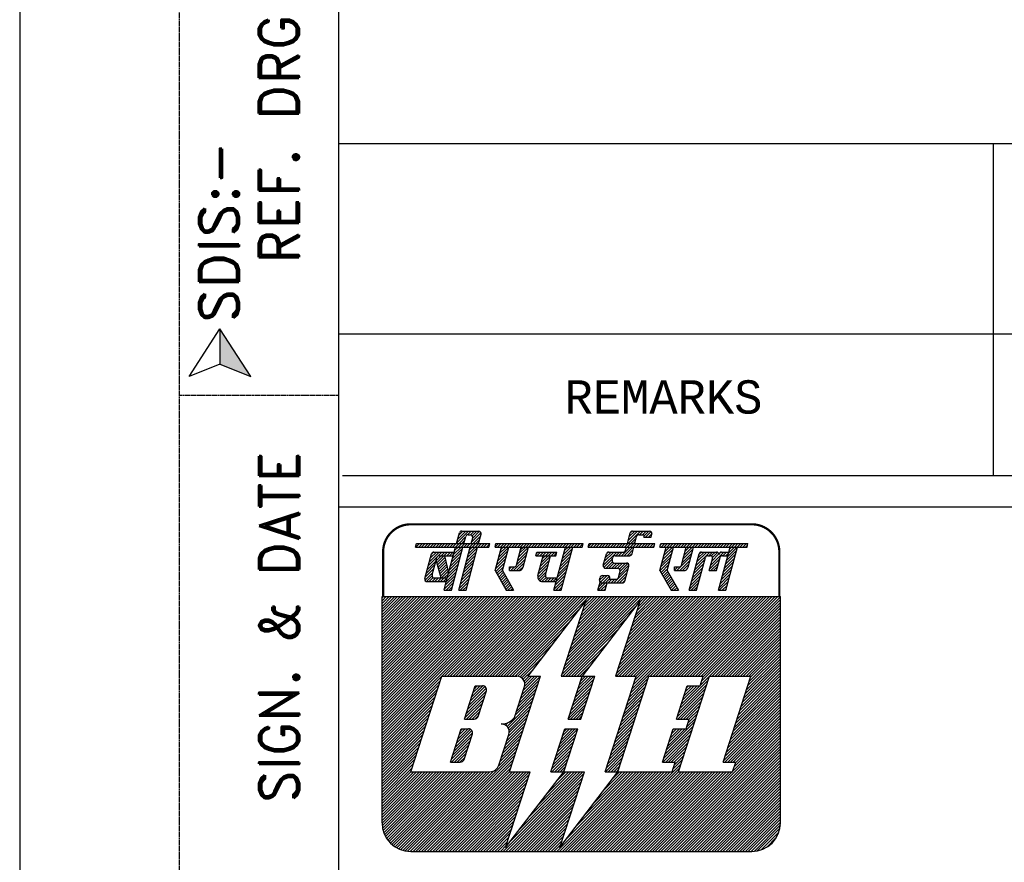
# Model space of a CAD drawing. Extents: x 805 to 1855, y 1749 to 3234.
# Tile 2 of 6: x 805 to 1114, y 1962 to 2226. Entities that reach past the tile are written whole.
import ezdxf
from ezdxf.enums import TextEntityAlignment as Align

# ---------------------------------------------------------------- set-up
doc = ezdxf.new("R2010")
doc.units = 0
doc.header["$LTSCALE"] = 0.5
doc.linetypes.add('DASHED', pattern=[0.75, 0.5, -0.25])
doc.layers.get('0').update_dxf_attribs({"linetype": 'CONTINUOUS'})
doc.layers.get('DEFPOINTS').update_dxf_attribs({"linetype": 'CONTINUOUS'})
doc.layers.add('S2', color=2, linetype='CONTINUOUS')
doc.layers.add('TEXT', color=3, linetype='CONTINUOUS')
doc.styles.add('MONOTXT', font='monotxt', dxfattribs={"height": 15})
doc.styles.add('ROMAND', font='romand', dxfattribs={"height": 3})
doc.dimstyles.get("Standard").update_dxf_attribs({"dimscale": 5, "dimtxt": 2.5, "dimasz": 2.5, "dimexe": 1.5, "dimexo": 1, "dimtad": 1, "dimdec": 4, "dimzin": 9, "dimdsep": 46, "dimtxsty": 'Standard', "dimcen": 2.5, "dimclrd": 1, "dimclre": 1, "dimclrt": 1, "dimadec": 0, "dimazin": 0, "dimtfac": 1, "dimtdec": 4, "dimtmove": 0, "dimatfit": 3, "dimfxl": 0, "dimtolj": 1, "dimtzin": 9, "dimarcsym": 0})

# ---------------------------------------------------------------- blocks, each defined once
blk = doc.blocks.new('*X18')
at = {"color": 0}
for p, q in [((31.687, 28.505), (32.282, 29.1)), ((31.752, 28.747), (32.105, 29.1)), ((31.817, 28.988), (31.928, 29.1)), ((31.558, 28.022), (32.186, 28.651)), ((31.622, 28.264), (32.251, 28.892)), ((31.364, 27.298), (31.992, 27.926)), ((31.428, 27.539), (32.057, 28.168)), ((31.493, 27.781), (32.121, 28.409)), ((31.17, 26.573), (31.798, 27.202)), ((31.234, 26.815), (31.863, 27.443)), ((31.299, 27.056), (31.927, 27.685)), ((31.163, 26.39), (31.733, 26.96)), ((31.34, 26.39), (31.669, 26.719)), ((31.517, 26.39), (31.604, 26.477))]:
    blk.add_line(p, q, dxfattribs=at)
blk = doc.blocks.new('*X17')
at = {"color": 0}
for p, q in [((29.691, 27.924), (30.558, 28.79)), ((29.756, 28.165), (30.381, 28.79)), ((29.821, 28.407), (30.204, 28.79)), ((29.885, 28.648), (30.027, 28.79)), ((30.505, 28.56), (30.735, 28.79)), ((30.625, 27.973), (31.442, 28.79)), ((30.661, 28.54), (30.911, 28.79)), ((30.689, 28.214), (31.141, 28.666)), ((30.734, 28.436), (31.068, 28.77)), ((31.147, 28.672), (31.261, 28.787)), ((31.388, 28.56), (31.618, 28.79)), ((31.565, 28.56), (31.752, 28.747)), ((29.497, 27.199), (30.126, 27.828)), ((29.562, 27.441), (30.19, 28.069)), ((29.627, 27.682), (30.255, 28.31)), ((30.56, 27.731), (31.188, 28.36)), ((30.625, 27.62), (31.124, 28.118)), ((30.802, 27.62), (31.059, 27.877)), ((29.368, 26.716), (29.996, 27.345)), ((29.433, 26.958), (30.061, 27.586)), ((30.979, 27.62), (30.994, 27.635)), ((29.303, 26.475), (29.931, 27.103)), ((29.395, 26.39), (29.867, 26.862)), ((29.572, 26.39), (29.802, 26.62))]:
    blk.add_line(p, q, dxfattribs=at)
blk = doc.blocks.new('*X16')
at = {"color": 0}
for p, q in [((27.698, 28.582), (28.216, 29.1)), ((27.762, 28.823), (28.039, 29.1)), ((27.827, 29.064), (27.863, 29.1)), ((28.952, 28.599), (29.454, 29.1)), ((29.017, 28.84), (29.277, 29.1)), ((29.082, 29.082), (29.1, 29.1)), ((27.504, 27.857), (28.132, 28.485)), ((27.568, 28.099), (28.197, 28.727)), ((27.633, 28.34), (28.261, 28.968)), ((28.504, 27.62), (29.386, 28.503)), ((28.823, 28.116), (29.451, 28.744)), ((28.888, 28.357), (29.516, 28.986)), ((27.441, 27.618), (28.067, 28.244)), ((27.506, 27.506), (28.002, 28.002)), ((28.356, 27.649), (28.557, 27.85)), ((28.356, 27.825), (28.38, 27.85)), ((28.681, 27.62), (29.322, 28.261)), ((28.857, 27.62), (29.257, 28.02)), ((27.571, 27.394), (27.938, 27.761)), ((27.635, 27.282), (27.927, 27.573)), ((27.7, 27.17), (27.992, 27.461)), ((27.765, 27.058), (28.056, 27.349)), ((27.829, 26.946), (28.121, 27.237)), ((29.082, 27.667), (29.172, 27.758)), ((27.894, 26.833), (28.186, 27.125)), ((27.959, 26.721), (28.25, 27.013)), ((28.024, 26.609), (28.315, 26.901)), ((28.088, 26.497), (28.38, 26.789)), ((28.158, 26.39), (28.445, 26.677)), ((28.335, 26.39), (28.509, 26.565)), ((28.511, 26.39), (28.574, 26.453))]:
    blk.add_line(p, q, dxfattribs=at)
blk = doc.blocks.new('*X15')
at = {"color": 0}
for p, q in [((27.479, 29.247), (27.562, 29.33)), ((27.509, 29.1), (27.739, 29.33)), ((27.686, 29.1), (27.916, 29.33)), ((27.863, 29.1), (28.093, 29.33)), ((28.039, 29.1), (28.269, 29.33)), ((28.216, 29.1), (28.446, 29.33)), ((28.393, 29.1), (28.623, 29.33)), ((28.57, 29.1), (28.8, 29.33)), ((28.746, 29.1), (28.976, 29.33)), ((28.923, 29.1), (29.153, 29.33)), ((29.1, 29.1), (29.33, 29.33)), ((29.277, 29.1), (29.507, 29.33)), ((29.454, 29.1), (29.684, 29.33)), ((29.63, 29.1), (29.86, 29.33)), ((29.807, 29.1), (30.037, 29.33)), ((29.984, 29.1), (30.214, 29.33)), ((30.161, 29.1), (30.391, 29.33)), ((30.337, 29.1), (30.567, 29.33)), ((30.514, 29.1), (30.744, 29.33)), ((30.691, 29.1), (30.921, 29.33)), ((30.868, 29.1), (31.098, 29.33)), ((31.045, 29.1), (31.275, 29.33)), ((31.221, 29.1), (31.451, 29.33)), ((31.398, 29.1), (31.628, 29.33)), ((31.575, 29.1), (31.805, 29.33)), ((31.752, 29.1), (31.982, 29.33)), ((31.928, 29.1), (32.158, 29.33)), ((32.105, 29.1), (32.335, 29.33)), ((32.282, 29.1), (32.512, 29.33)), ((32.459, 29.1), (32.689, 29.33)), ((32.636, 29.1), (32.866, 29.33)), ((32.812, 29.1), (32.932, 29.22))]:
    blk.add_line(p, q, dxfattribs=at)
blk = doc.blocks.new('*X14')
at = {"color": 0}
for p, q in [((25.024, 28.56), (25.564, 29.1)), ((25.201, 28.56), (25.741, 29.1)), ((25.323, 29.035), (25.388, 29.1)), ((23.882, 27.948), (24.724, 28.79)), ((23.946, 28.188), (24.547, 28.79)), ((24.01, 28.43), (24.371, 28.79)), ((24.075, 28.671), (24.19, 28.787)), ((24.671, 28.56), (24.901, 28.79)), ((24.848, 28.56), (25.078, 28.79)), ((25.378, 28.56), (25.757, 28.939)), ((25.556, 28.561), (25.692, 28.697)), ((23.924, 27.813), (24.445, 28.334)), ((24.058, 27.77), (24.453, 28.166)), ((24.234, 27.77), (24.565, 28.101)), ((24.411, 27.77), (24.741, 28.1)), ((24.588, 27.77), (24.918, 28.1)), ((24.765, 27.77), (25.095, 28.1)), ((24.87, 27.344), (25.486, 27.961)), ((24.896, 27.724), (25.272, 28.1)), ((24.934, 27.586), (25.422, 28.073)), ((23.633, 26.992), (23.951, 27.31)), ((23.691, 27.227), (23.759, 27.294)), ((23.696, 26.878), (24.128, 27.31)), ((23.845, 26.85), (24.256, 27.261)), ((24.552, 26.85), (25.433, 27.731)), ((24.729, 26.85), (25.369, 27.49)), ((24.905, 26.85), (25.304, 27.248)), ((24.022, 26.85), (24.29, 27.118)), ((24.198, 26.85), (24.428, 27.08)), ((24.375, 26.85), (24.605, 27.08)), ((25.082, 26.85), (25.239, 27.007))]:
    blk.add_line(p, q, dxfattribs=at)
blk = doc.blocks.new('*X13')
at = {"color": 0}
for p, q in [((22.95, 29.137), (23.143, 29.33)), ((23.09, 29.1), (23.32, 29.33)), ((23.266, 29.1), (23.496, 29.33)), ((23.443, 29.1), (23.673, 29.33)), ((23.62, 29.1), (23.85, 29.33)), ((23.797, 29.1), (24.027, 29.33)), ((23.973, 29.1), (24.203, 29.33)), ((24.15, 29.1), (24.38, 29.33)), ((24.327, 29.1), (24.557, 29.33)), ((24.504, 29.1), (24.734, 29.33)), ((24.681, 29.1), (24.911, 29.33)), ((24.857, 29.1), (25.087, 29.33)), ((25.034, 29.1), (25.264, 29.33)), ((25.211, 29.1), (25.441, 29.33)), ((25.388, 29.1), (25.618, 29.33)), ((25.564, 29.1), (25.794, 29.33)), ((25.741, 29.1), (25.971, 29.33)), ((25.918, 29.1), (26.148, 29.33)), ((26.095, 29.1), (26.325, 29.33)), ((26.272, 29.1), (26.502, 29.33)), ((26.448, 29.1), (26.678, 29.33)), ((26.625, 29.1), (26.855, 29.33)), ((26.802, 29.1), (27.032, 29.33)), ((26.979, 29.1), (27.076, 29.197))]:
    blk.add_line(p, q, dxfattribs=at)
blk = doc.blocks.new('*X12')
at = {"color": 0}
for p, q in [((25.441, 29.33), (26.211, 30.1)), ((25.452, 29.518), (26.034, 30.1)), ((25.517, 29.759), (25.857, 30.1)), ((25.582, 30.002), (25.671, 30.091)), ((25.618, 29.33), (25.951, 29.663)), ((26.158, 29.87), (26.388, 30.1)), ((26.334, 29.87), (26.564, 30.1)), ((26.443, 29.802), (26.741, 30.1)), ((26.538, 29.72), (26.886, 30.068)), ((26.715, 29.72), (26.942, 29.948)), ((25.794, 29.33), (25.886, 29.422))]:
    blk.add_line(p, q, dxfattribs=at)
blk = doc.blocks.new('*X11')
at = {"color": 0}
for p, q in [((23.562, 26.39), (24.022, 26.85)), ((23.602, 26.607), (23.845, 26.85)), ((23.667, 26.849), (23.696, 26.878)), ((23.738, 26.39), (24.101, 26.753)), ((23.915, 26.39), (24.036, 26.511))]:
    blk.add_line(p, q, dxfattribs=at)
blk = doc.blocks.new('*X10')
at = {"color": 0}
for p, q in [((17.094, 29.115), (17.309, 29.33)), ((17.256, 29.1), (17.486, 29.33)), ((17.433, 29.1), (17.663, 29.33)), ((17.61, 29.1), (17.84, 29.33)), ((17.786, 29.1), (18.016, 29.33)), ((17.963, 29.1), (18.193, 29.33)), ((18.14, 29.1), (18.37, 29.33)), ((18.317, 29.1), (18.547, 29.33)), ((18.493, 29.1), (18.723, 29.33)), ((18.67, 29.1), (18.9, 29.33)), ((18.847, 29.1), (19.077, 29.33)), ((19.024, 29.1), (19.254, 29.33)), ((19.201, 29.1), (19.431, 29.33)), ((19.377, 29.1), (19.607, 29.33)), ((19.554, 29.1), (19.784, 29.33)), ((19.731, 29.1), (19.961, 29.33)), ((19.908, 29.1), (20.138, 29.33)), ((20.084, 29.1), (20.314, 29.33)), ((20.261, 29.1), (20.491, 29.33)), ((20.438, 29.1), (20.668, 29.33)), ((20.615, 29.1), (20.845, 29.33)), ((20.791, 29.1), (21.021, 29.33)), ((20.968, 29.1), (21.198, 29.33)), ((21.145, 29.1), (21.375, 29.33)), ((21.322, 29.1), (21.552, 29.33)), ((21.499, 29.1), (21.729, 29.33)), ((21.675, 29.1), (21.905, 29.33)), ((21.852, 29.1), (22.082, 29.33)), ((22.029, 29.1), (22.259, 29.33)), ((22.206, 29.1), (22.436, 29.33)), ((22.382, 29.1), (22.611, 29.329)), ((19.698, 28.713), (19.774, 28.79)), ((19.721, 28.56), (19.951, 28.79)), ((19.898, 28.56), (20.128, 28.79)), ((20.075, 28.56), (20.305, 28.79)), ((20.251, 28.56), (20.481, 28.79)), ((20.428, 28.56), (20.658, 28.79)), ((20.605, 28.56), (20.835, 28.79)), ((20.782, 28.56), (20.952, 28.73))]:
    blk.add_line(p, q, dxfattribs=at)
blk = doc.blocks.new('*X9')
at = {"color": 0}
for p, q in [((17.312, 28.449), (17.941, 29.077)), ((17.377, 28.691), (17.786, 29.1)), ((17.442, 28.932), (17.61, 29.1)), ((18.567, 28.466), (19.195, 29.095)), ((18.631, 28.708), (19.024, 29.1)), ((18.696, 28.949), (18.847, 29.1)), ((21.386, 28.634), (21.852, 29.1)), ((21.451, 28.876), (21.675, 29.1)), ((17.183, 27.966), (17.811, 28.594)), ((17.247, 28.208), (17.876, 28.836)), ((18.437, 27.983), (19.066, 28.612)), ((18.502, 28.225), (19.13, 28.853)), ((19.938, 27.893), (20.566, 28.521)), ((20.002, 28.134), (20.428, 28.56)), ((20.067, 28.376), (20.251, 28.56)), ((21.192, 27.91), (21.821, 28.538)), ((21.257, 28.151), (21.885, 28.78)), ((21.322, 28.393), (21.95, 29.021)), ((17.118, 27.725), (17.746, 28.353)), ((17.127, 27.556), (17.682, 28.112)), ((17.191, 27.444), (17.617, 27.87)), ((18.006, 27.728), (18.127, 27.85)), ((18.074, 27.62), (18.305, 27.851)), ((18.251, 27.62), (19.001, 28.37)), ((18.428, 27.62), (18.936, 28.129)), ((18.607, 27.622), (18.872, 27.887)), ((19.808, 27.41), (20.437, 28.038)), ((19.873, 27.651), (20.501, 28.28)), ((20.998, 27.185), (21.627, 27.814)), ((21.063, 27.427), (21.691, 28.055)), ((21.128, 27.668), (21.756, 28.297)), ((17.256, 27.332), (17.552, 27.629)), ((17.321, 27.22), (17.612, 27.512)), ((17.385, 27.108), (17.677, 27.4)), ((17.45, 26.996), (17.742, 27.288)), ((19.773, 27.197), (20.372, 27.797)), ((19.819, 27.067), (20.307, 27.555)), ((19.907, 26.978), (20.247, 27.318)), ((20.038, 26.932), (20.301, 27.195)), ((20.869, 26.702), (21.497, 27.331)), ((20.92, 26.93), (21.562, 27.572)), ((17.515, 26.884), (17.807, 27.176)), ((17.58, 26.772), (17.871, 27.064)), ((17.644, 26.66), (17.936, 26.952)), ((17.709, 26.548), (18.001, 26.839)), ((17.774, 26.436), (18.065, 26.727)), ((17.905, 26.39), (18.13, 26.615)), ((20.212, 26.93), (20.442, 27.16)), ((20.389, 26.93), (20.619, 27.16)), ((20.566, 26.93), (20.796, 27.16)), ((20.743, 26.93), (20.973, 27.16)), ((20.804, 26.461), (21.433, 27.089)), ((20.91, 26.39), (21.368, 26.848)), ((21.087, 26.39), (21.303, 26.606)), ((18.081, 26.39), (18.195, 26.503)), ((18.258, 26.39), (18.259, 26.391))]:
    blk.add_line(p, q, dxfattribs=at)
blk = doc.blocks.new('*X8')
at = {"color": 0}
for p, q in [((13.409, 28.259), (13.711, 28.56)), ((13.448, 28.121), (13.888, 28.56)), ((13.462, 28.488), (13.512, 28.538)), ((13.487, 27.983), (13.945, 28.441)), ((13.526, 27.845), (13.98, 28.299)), ((13.565, 27.707), (14.015, 28.157)), ((13.604, 27.57), (14.05, 28.015)), ((13.643, 27.432), (14.085, 27.873)), ((13.682, 27.294), (14.12, 27.731)), ((13.725, 27.16), (14.155, 27.59)), ((13.902, 27.16), (14.168, 27.426)), ((14.079, 27.16), (14.103, 27.184))]:
    blk.add_line(p, q, dxfattribs=at)
blk = doc.blocks.new('*X7')
at = {"color": 0}
for p, q in [((12.909, 27.935), (13.462, 28.488)), ((12.974, 28.177), (13.587, 28.79)), ((13.039, 28.418), (13.41, 28.79)), ((13.104, 28.66), (13.232, 28.788)), ((13.512, 28.538), (13.764, 28.79)), ((13.711, 28.56), (13.941, 28.79)), ((13.888, 28.56), (14.118, 28.79)), ((14.064, 28.56), (14.294, 28.79)), ((14.241, 28.56), (14.471, 28.79)), ((14.418, 28.56), (14.491, 28.633)), ((12.78, 27.452), (13.324, 27.997)), ((12.845, 27.694), (13.389, 28.238)), ((12.699, 27.018), (13.195, 27.514)), ((12.715, 27.211), (13.259, 27.755)), ((12.794, 26.936), (13.147, 27.289)), ((12.965, 26.93), (13.217, 27.182)), ((13.141, 26.93), (13.371, 27.16)), ((13.318, 26.93), (13.548, 27.16)), ((13.495, 26.93), (13.725, 27.16)), ((13.672, 26.93), (13.902, 27.16)), ((13.849, 26.93), (14.079, 27.16)), ((14.025, 26.93), (14.038, 26.943))]:
    blk.add_line(p, q, dxfattribs=at)
blk = doc.blocks.new('*X6')
at = {"color": 0}
for p, q in [((12.129, 29.1), (12.359, 29.33)), ((12.154, 29.301), (12.183, 29.33)), ((12.306, 29.1), (12.536, 29.33)), ((12.483, 29.1), (12.713, 29.33)), ((12.66, 29.1), (12.89, 29.33)), ((12.837, 29.1), (13.067, 29.33)), ((13.013, 29.1), (13.243, 29.33)), ((13.19, 29.1), (13.42, 29.33)), ((13.367, 29.1), (13.597, 29.33)), ((13.544, 29.1), (13.774, 29.33)), ((13.72, 29.1), (13.95, 29.33)), ((13.897, 29.1), (14.127, 29.33)), ((14.074, 29.1), (14.304, 29.33)), ((14.251, 29.1), (14.481, 29.33)), ((14.428, 29.1), (14.658, 29.33)), ((14.604, 29.1), (14.834, 29.33)), ((14.781, 29.1), (15.011, 29.33)), ((14.958, 29.1), (15.188, 29.33)), ((15.135, 29.1), (15.365, 29.33)), ((15.311, 29.1), (15.541, 29.33)), ((15.488, 29.1), (15.718, 29.33)), ((15.665, 29.1), (15.895, 29.33)), ((15.842, 29.1), (16.072, 29.33)), ((16.019, 29.1), (16.249, 29.33)), ((16.195, 29.1), (16.425, 29.33)), ((16.372, 29.1), (16.602, 29.33)), ((16.549, 29.1), (16.755, 29.306))]:
    blk.add_line(p, q, dxfattribs=at)
blk = doc.blocks.new('*X5')
at = {"color": 0}
for p, q in [((14.685, 29.358), (15.428, 30.1)), ((14.75, 29.599), (15.251, 30.1)), ((14.815, 29.841), (15.074, 30.1)), ((14.834, 29.33), (15.249, 29.745)), ((15.372, 29.868), (15.604, 30.1)), ((15.551, 29.87), (15.781, 30.1)), ((15.618, 29.407), (16.21, 29.999)), ((15.667, 29.809), (15.958, 30.1)), ((15.683, 29.648), (16.124, 30.089)), ((15.718, 29.33), (16.182, 29.794)), ((15.011, 29.33), (15.184, 29.503)), ((15.895, 29.33), (16.117, 29.552))]:
    blk.add_line(p, q, dxfattribs=at)
blk = doc.blocks.new('*X4')
at = {"color": 0}
for p, q in [((14.491, 28.633), (14.958, 29.1)), ((14.556, 28.875), (14.781, 29.1)), ((15.36, 28.441), (15.988, 29.069)), ((15.424, 28.683), (15.842, 29.1)), ((15.489, 28.924), (15.665, 29.1)), ((14.297, 27.909), (14.925, 28.537)), ((14.362, 28.15), (14.99, 28.779)), ((14.426, 28.392), (15.055, 29.02)), ((15.23, 27.958), (15.859, 28.586)), ((15.295, 28.2), (15.923, 28.828)), ((14.103, 27.184), (14.731, 27.813)), ((14.168, 27.426), (14.796, 28.054)), ((14.232, 27.667), (14.861, 28.296)), ((15.036, 27.234), (15.664, 27.862)), ((15.101, 27.475), (15.729, 28.103)), ((15.165, 27.717), (15.794, 28.345)), ((13.973, 26.701), (14.602, 27.33)), ((14.038, 26.943), (14.667, 27.571)), ((14.907, 26.751), (15.535, 27.379)), ((14.971, 26.992), (15.6, 27.621)), ((13.909, 26.46), (14.537, 27.088)), ((14.016, 26.39), (14.472, 26.847)), ((14.192, 26.39), (14.408, 26.605)), ((14.842, 26.509), (15.47, 27.138)), ((14.9, 26.39), (15.406, 26.896)), ((15.076, 26.39), (15.341, 26.655)), ((15.253, 26.39), (15.276, 26.413))]:
    blk.add_line(p, q, dxfattribs=at)
blk = doc.blocks.new('*X3')
at = {"color": 0}
for p, q in [((10, 17.425), (18.575, 26)), ((10, 17.601), (18.399, 26)), ((10, 17.778), (18.222, 26)), ((10, 17.955), (18.045, 26)), ((10, 18.132), (17.868, 26)), ((10, 18.309), (17.691, 26)), ((10, 18.485), (17.515, 26)), ((10, 18.662), (17.338, 26)), ((10, 18.839), (17.161, 26)), ((10, 19.016), (16.984, 26)), ((10, 19.192), (16.808, 26)), ((10, 19.369), (16.631, 26)), ((10, 19.546), (16.454, 26)), ((10, 19.723), (16.277, 26)), ((10, 19.899), (16.101, 26)), ((10, 20.076), (15.924, 26)), ((10, 20.253), (15.747, 26)), ((10, 20.43), (15.57, 26)), ((10, 20.607), (15.393, 26)), ((10, 20.783), (15.217, 26)), ((10, 20.96), (15.04, 26)), ((10, 21.137), (14.863, 26)), ((10, 21.314), (14.686, 26)), ((10, 21.49), (14.51, 26)), ((10, 21.667), (14.333, 26)), ((10, 21.844), (14.156, 26)), ((10, 22.021), (13.979, 26)), ((10, 22.198), (13.802, 26)), ((10, 22.374), (13.626, 26)), ((10, 22.551), (13.449, 26)), ((10, 22.728), (13.272, 26)), ((10, 22.905), (13.095, 26)), ((10, 23.081), (12.919, 26)), ((10, 23.258), (12.742, 26)), ((10, 23.435), (12.565, 26)), ((10, 23.612), (12.388, 26)), ((10, 23.789), (12.211, 26)), ((10, 23.965), (12.035, 26)), ((10, 24.142), (11.858, 26)), ((10, 24.319), (11.681, 26)), ((10, 24.496), (11.504, 26)), ((10, 24.672), (11.328, 26)), ((10, 24.849), (11.151, 26)), ((10, 25.026), (10.974, 26)), ((10, 25.203), (10.797, 26)), ((10, 25.38), (10.62, 26)), ((10, 25.556), (10.444, 26)), ((10, 25.733), (10.267, 26)), ((10, 25.91), (10.09, 26)), ((13.752, 21), (18.752, 26)), ((13.929, 21), (18.929, 26)), ((14.106, 21), (19.106, 26)), ((14.282, 21), (19.282, 26)), ((14.459, 21), (19.459, 26)), ((14.636, 21), (19.636, 26)), ((14.813, 21), (19.813, 26)), ((14.99, 21), (19.99, 26)), ((15.166, 21), (20.166, 26)), ((15.343, 21), (20.343, 26)), ((15.52, 21), (20.52, 26)), ((15.697, 21), (20.697, 26)), ((15.873, 21), (20.873, 26)), ((16.05, 21), (21.05, 26)), ((16.227, 21), (21.227, 26)), ((16.404, 21), (21.404, 26)), ((16.581, 21), (21.581, 26)), ((16.757, 21), (21.757, 26)), ((16.934, 21), (21.934, 26)), ((17.111, 21), (22.111, 26)), ((17.288, 21), (22.288, 26)), ((17.464, 21), (22.464, 26)), ((17.641, 21), (22.641, 26)), ((17.818, 21), (22.818, 26)), ((17.995, 21), (22.995, 26)), ((21.285, 21.108), (26.177, 26)), ((21.354, 21), (26.354, 26)), ((21.37, 21.37), (26, 26)), ((21.455, 21.631), (25.823, 26)), ((21.54, 21.893), (25.646, 26)), ((21.625, 22.155), (25.47, 26)), ((21.71, 22.417), (25.293, 26)), ((21.795, 22.679), (25.116, 26)), ((21.88, 22.941), (24.939, 26)), ((21.965, 23.203), (24.763, 26)), ((22.05, 23.464), (24.586, 26)), ((22.135, 23.726), (24.409, 26)), ((22.22, 23.988), (24.232, 26)), ((22.306, 24.25), (24.055, 26)), ((22.391, 24.512), (23.879, 26)), ((22.476, 24.774), (23.702, 26)), ((22.561, 25.036), (23.525, 26)), ((22.646, 25.298), (23.348, 26)), ((22.731, 25.559), (23.172, 26)), ((24.704, 21.169), (29.536, 26)), ((24.712, 21), (29.712, 26)), ((24.789, 21.431), (29.359, 26)), ((24.875, 21.693), (29.182, 26)), ((24.889, 21), (29.889, 26)), ((24.96, 21.954), (29.005, 26)), ((25.045, 22.216), (28.828, 26)), ((25.066, 21), (30.066, 26)), ((25.13, 22.478), (28.652, 26)), ((25.215, 22.74), (28.475, 26)), ((25.243, 21), (30.243, 26)), ((25.3, 23.002), (28.298, 26)), ((25.385, 23.264), (28.121, 26)), ((25.419, 21), (30.419, 26)), ((25.47, 23.526), (27.945, 26)), ((25.555, 23.787), (27.768, 26)), ((25.596, 21), (30.596, 26)), ((25.609, 19.952), (31.657, 26)), ((25.64, 24.049), (27.591, 26)), ((25.694, 20.214), (31.48, 26)), ((25.725, 24.311), (27.414, 26)), ((25.773, 21), (30.773, 26)), ((25.779, 20.476), (31.303, 26)), ((25.81, 24.573), (27.237, 26)), ((25.864, 20.738), (31.127, 26)), ((25.896, 24.835), (27.061, 26)), ((25.949, 21), (30.95, 26)), ((25.981, 25.097), (26.884, 26)), ((26.066, 25.359), (26.707, 26)), ((26.151, 25.62), (26.53, 26)), ((26.834, 21), (31.834, 26)), ((27.01, 21), (32.01, 26)), ((27.187, 21), (32.187, 26)), ((27.364, 21), (32.364, 26)), ((27.541, 21), (32.541, 26)), ((27.718, 21), (32.718, 26)), ((27.894, 21), (32.894, 26)), ((28.071, 21), (33.071, 26)), ((28.248, 21), (33.248, 26)), ((28.425, 21), (33.425, 26)), ((28.601, 21), (33.601, 26)), ((28.778, 21), (33.778, 26)), ((28.955, 21), (33.955, 26)), ((29.132, 21), (34.132, 26)), ((29.309, 21), (34.309, 26)), ((29.485, 21), (34.485, 26)), ((29.662, 21), (34.662, 26)), ((29.839, 21), (34.839, 26)), ((30.016, 21), (35, 25.984)), ((21.53, 21), (25.905, 25.375)), ((29.959, 20.413), (35, 25.454)), ((30.044, 20.675), (35, 25.631)), ((30.129, 20.936), (35, 25.808)), ((18.172, 21), (22.369, 25.198)), ((30.723, 21), (35, 25.277)), ((30.899, 21), (35, 25.101)), ((31.076, 21), (35, 24.924)), ((31.253, 21), (35, 24.747)), ((18.348, 21), (21.787, 24.439)), ((21.707, 21), (25.323, 24.616)), ((31.43, 21), (35, 24.57)), ((31.607, 21), (35, 24.393)), ((31.783, 21), (35, 24.217)), ((18.521, 20.996), (21.205, 23.68)), ((21.884, 21), (24.741, 23.857)), ((31.96, 21), (35, 24.04)), ((32.137, 21), (35, 23.863)), ((32.314, 21), (35, 23.686)), ((32.49, 21), (35, 23.51)), ((18.661, 20.959), (20.623, 22.921)), ((22.061, 21), (24.159, 23.098)), ((32.667, 21), (35, 23.333)), ((32.844, 21), (35, 23.156)), ((33.021, 21), (35, 22.979)), ((22.237, 21), (23.577, 22.34)), ((32.871, 20.143), (35, 22.272)), ((32.956, 20.405), (35, 22.449)), ((33.041, 20.667), (35, 22.626)), ((33.126, 20.929), (35, 22.802)), ((18.771, 20.892), (20.041, 22.163)), ((32.616, 19.358), (35, 21.742)), ((32.701, 19.619), (35, 21.919)), ((32.786, 19.881), (35, 22.095)), ((18.859, 20.803), (19.459, 21.404)), ((22.414, 21), (22.995, 21.581)), ((32.276, 18.31), (35, 21.035)), ((32.361, 18.572), (35, 21.211)), ((32.446, 18.834), (35, 21.388)), ((32.531, 19.096), (35, 21.565)), ((10, 17.248), (13.748, 20.996)), ((10, 17.071), (13.663, 20.734)), ((10, 16.894), (13.578, 20.472)), ((18.599, 19.306), (19.784, 20.491)), ((18.684, 19.568), (19.869, 20.753)), ((18.769, 19.83), (19.939, 21)), ((18.854, 20.092), (19.763, 21)), ((18.923, 20.691), (19.232, 21)), ((18.939, 20.354), (19.586, 21)), ((18.959, 20.55), (19.409, 21)), ((22.019, 19.367), (23.204, 20.552)), ((22.104, 19.629), (23.289, 20.814)), ((22.189, 19.891), (23.298, 21)), ((22.274, 20.153), (23.121, 21)), ((22.359, 20.415), (22.945, 21)), ((22.444, 20.677), (22.768, 21)), ((22.53, 20.939), (22.591, 21)), ((25.439, 19.428), (26.624, 20.614)), ((25.524, 19.69), (26.709, 20.875)), ((28.604, 18.704), (30.381, 20.482)), ((28.689, 18.966), (30.466, 20.743)), ((28.774, 19.228), (29.946, 20.4)), ((28.859, 19.49), (29.769, 20.4)), ((28.944, 19.751), (29.592, 20.4)), ((29.029, 20.013), (29.416, 20.4)), ((29.114, 20.275), (29.239, 20.4)), ((32.02, 17.525), (35, 20.504)), ((32.105, 17.786), (35, 20.681)), ((32.19, 18.048), (35, 20.858)), ((10, 16.718), (13.493, 20.211)), ((10, 16.541), (13.408, 19.949)), ((18.429, 18.783), (19.614, 19.968)), ((18.514, 19.044), (19.699, 20.229)), ((21.849, 18.844), (23.034, 20.029)), ((21.934, 19.106), (23.119, 20.291)), ((25.184, 18.643), (26.369, 19.828)), ((25.269, 18.905), (26.454, 20.09)), ((25.354, 19.167), (26.539, 20.352)), ((28.518, 18.442), (30.296, 20.22)), ((28.553, 18.3), (30.211, 19.958)), ((31.68, 16.477), (35, 19.797)), ((31.765, 16.739), (35, 19.974)), ((31.85, 17.001), (35, 20.151)), ((31.935, 17.263), (35, 20.328)), ((10, 16.364), (13.323, 19.687)), ((10, 16.187), (13.238, 19.425)), ((10, 16.01), (13.153, 19.163)), ((17.847, 17.847), (19.444, 19.444)), ((17.922, 17.745), (19.359, 19.182)), ((18.344, 18.521), (19.529, 19.706)), ((21.679, 18.32), (22.864, 19.505)), ((21.764, 18.582), (22.949, 19.767)), ((21.836, 18.3), (22.779, 19.243)), ((25.013, 18.119), (26.199, 19.304)), ((25.099, 18.381), (26.284, 19.566)), ((28.73, 18.3), (30.126, 19.696)), ((28.907, 18.3), (30.041, 19.434)), ((29.083, 18.3), (29.956, 19.172)), ((31.425, 15.692), (35, 19.267)), ((31.51, 15.953), (35, 19.444)), ((31.595, 16.215), (35, 19.62)), ((10, 15.834), (13.068, 18.901)), ((10, 15.657), (12.982, 18.639)), ((17.972, 17.619), (19.274, 18.92)), ((17.984, 17.454), (19.189, 18.658)), ((22.012, 18.3), (22.694, 18.981)), ((22.189, 18.3), (22.609, 18.719)), ((24.843, 17.595), (26.028, 18.781)), ((24.928, 17.857), (26.113, 19.042)), ((29.193, 18.056), (29.785, 18.649)), ((29.26, 18.3), (29.871, 18.91)), ((31.51, 15.6), (35, 19.09)), ((31.687, 15.6), (35, 18.913)), ((31.863, 15.6), (35, 18.737)), ((32.04, 15.6), (35, 18.56)), ((10, 15.48), (12.897, 18.377)), ((10, 15.303), (12.812, 18.116)), ((17.626, 17.98), (17.658, 18.011)), ((17.749, 17.926), (17.909, 18.086)), ((17.833, 16.95), (19.018, 18.135)), ((17.919, 17.211), (19.104, 18.396)), ((22.366, 18.3), (22.523, 18.458)), ((24.588, 16.81), (25.773, 17.995)), ((24.673, 17.072), (25.858, 18.257)), ((24.758, 17.334), (25.943, 18.519)), ((27.838, 16.347), (29.615, 18.125)), ((29.108, 17.794), (29.7, 18.387)), ((32.014, 15.044), (35, 18.029)), ((32.099, 15.305), (35, 18.206)), ((32.184, 15.567), (35, 18.383)), ((10, 15.127), (12.727, 17.854)), ((10, 14.95), (12.642, 17.592)), ((10, 14.773), (12.557, 17.33)), ((17.578, 16.164), (18.763, 17.349)), ((17.663, 16.426), (18.848, 17.611)), ((17.748, 16.688), (18.933, 17.873)), ((20.998, 16.225), (22.183, 17.41)), ((21.083, 16.487), (22.268, 17.672)), ((21.168, 16.749), (22.119, 17.7)), ((21.253, 17.011), (21.943, 17.7)), ((21.338, 17.273), (21.766, 17.7)), ((21.423, 17.534), (21.589, 17.7)), ((24.418, 16.286), (25.603, 17.471)), ((24.503, 16.548), (25.688, 17.733)), ((27.147, 10), (35, 17.853)), ((27.324, 10), (35, 17.676)), ((27.501, 10), (35, 17.499)), ((27.621, 15.6), (29.36, 17.339)), ((27.668, 15.824), (29.445, 17.601)), ((27.678, 10), (35, 17.322)), ((27.753, 16.085), (29.53, 17.863)), ((27.923, 16.609), (29.014, 17.7)), ((28.008, 16.871), (28.837, 17.7)), ((28.093, 17.133), (28.66, 17.7)), ((28.178, 17.395), (28.483, 17.7)), ((28.263, 17.657), (28.307, 17.7)), ((10, 14.596), (12.472, 17.068)), ((10, 14.419), (12.387, 16.806)), ((17.408, 15.64), (18.593, 16.825)), ((17.493, 15.902), (18.678, 17.087)), ((20.828, 15.701), (22.013, 16.886)), ((20.913, 15.963), (22.098, 17.148)), ((24.163, 15.501), (25.348, 16.686)), ((24.248, 15.762), (25.433, 16.947)), ((24.333, 16.024), (25.518, 17.209)), ((27.798, 15.6), (29.275, 17.077)), ((27.854, 10), (35, 17.146)), ((27.974, 15.6), (29.19, 16.816)), ((28.031, 10), (35, 16.969)), ((28.208, 10), (35, 16.792)), ((10, 14.243), (12.302, 16.544)), ((10, 14.066), (12.217, 16.283)), ((12.121, 10), (18.423, 16.302)), ((17.321, 15.376), (18.508, 16.563)), ((20.657, 15), (21.758, 16.101)), ((20.658, 15.178), (21.843, 16.363)), ((20.743, 15.44), (21.928, 16.625)), ((24.016, 15), (25.178, 16.162)), ((24.078, 15.239), (25.263, 16.424)), ((28.151, 15.6), (29.105, 16.554)), ((28.328, 15.6), (29.02, 16.292)), ((28.385, 10), (35, 16.615)), ((28.562, 10), (35, 16.438)), ((28.738, 10), (35, 16.262)), ((28.915, 10), (35, 16.085)), ((10, 13.889), (12.132, 16.021)), ((10, 13.712), (12.047, 15.759)), ((10, 13.536), (11.961, 15.497)), ((12.298, 10), (18.338, 16.04)), ((12.475, 10), (18.253, 15.778)), ((12.652, 10), (18.168, 15.516)), ((20.834, 15), (21.673, 15.839)), ((21.01, 15), (21.588, 15.577)), ((23.258, 10), (28.764, 15.506)), ((24.192, 15), (25.092, 15.9)), ((24.369, 15), (25.007, 15.638)), ((28.257, 15.176), (28.85, 15.768)), ((28.342, 15.437), (28.935, 16.03)), ((29.092, 10), (35, 15.908)), ((29.269, 10), (35, 15.731)), ((29.445, 10), (35, 15.555)), ((10, 13.359), (11.876, 15.235)), ((10, 11.768), (13.232, 15)), ((10, 11.945), (13.055, 15)), ((10, 12.121), (12.879, 15)), ((10, 12.298), (12.702, 15)), ((10, 12.475), (12.525, 15)), ((10, 12.652), (12.348, 15)), ((10, 12.828), (12.172, 15)), ((10, 13.005), (11.995, 15)), ((10, 13.182), (11.818, 15)), ((10.011, 11.602), (13.409, 15)), ((10.035, 11.449), (13.586, 15)), ((10.069, 11.306), (13.763, 15)), ((10.113, 11.173), (13.939, 15)), ((10.164, 11.048), (14.116, 15)), ((10.224, 10.931), (14.293, 15)), ((10.29, 10.82), (14.47, 15)), ((10.363, 10.716), (14.646, 15)), ((10.442, 10.619), (14.823, 15)), ((10.527, 10.527), (15, 15)), ((10.619, 10.442), (15.177, 15)), ((10.716, 10.363), (15.354, 15)), ((10.82, 10.29), (15.53, 15)), ((10.931, 10.224), (15.707, 15)), ((11.048, 10.164), (15.884, 15)), ((11.173, 10.113), (16.061, 15)), ((11.306, 10.069), (16.237, 15)), ((11.449, 10.035), (16.414, 15)), ((11.602, 10.011), (16.591, 15)), ((11.768, 10), (16.768, 15)), ((11.945, 10), (16.988, 15.043)), ((12.828, 10), (18.083, 15.254)), ((13.005, 10), (18.005, 15)), ((13.182, 10), (18.182, 15)), ((13.359, 10), (18.359, 15)), ((13.536, 10), (18.536, 15)), ((13.712, 10), (18.712, 15)), ((13.889, 10), (18.889, 15)), ((14.066, 10), (19.066, 15)), ((14.243, 10), (19.243, 15)), ((17.601, 10), (22.601, 15)), ((17.778, 10), (22.662, 14.884)), ((18.027, 10.602), (22.425, 15)), ((18.609, 11.361), (22.248, 15)), ((19.191, 12.12), (22.071, 15)), ((19.773, 12.878), (21.894, 15)), ((20.355, 13.637), (21.718, 15)), ((20.937, 14.396), (21.541, 15)), ((20.96, 10), (25.96, 15)), ((21.137, 10), (26.137, 15)), ((21.187, 15), (21.502, 15.315)), ((21.314, 10), (26.314, 15)), ((21.364, 15), (21.417, 15.053)), ((21.49, 10), (26.49, 15)), ((21.562, 10.779), (25.783, 15)), ((21.667, 10), (26.667, 15)), ((21.844, 10), (26.844, 15)), ((22.021, 10), (27.021, 15)), ((22.144, 11.538), (25.607, 15)), ((22.198, 10), (27.198, 15)), ((22.374, 10), (27.374, 15)), ((22.551, 10), (27.551, 15)), ((22.726, 12.297), (25.43, 15)), ((22.728, 10), (27.728, 15)), ((22.905, 10), (27.905, 15)), ((23.081, 10), (28.081, 15)), ((23.308, 13.055), (25.253, 15)), ((23.435, 10), (28.679, 15.244)), ((23.612, 10), (28.612, 15)), ((23.789, 10), (28.789, 15)), ((23.89, 13.814), (25.076, 15)), ((23.965, 10), (28.965, 15)), ((24.142, 10), (29.142, 15)), ((24.319, 10), (29.319, 15)), ((24.472, 14.573), (24.899, 15)), ((24.496, 10), (29.496, 15)), ((24.546, 15), (24.922, 15.376)), ((24.672, 10), (29.672, 15)), ((24.723, 15), (24.837, 15.114)), ((24.849, 10), (29.849, 15)), ((25.026, 10), (30.026, 15)), ((25.203, 10), (30.203, 15)), ((25.38, 10), (30.38, 15)), ((25.556, 10), (30.556, 15)), ((25.733, 10), (30.733, 15)), ((25.91, 10), (30.91, 15)), ((26.087, 10), (31.087, 15)), ((26.263, 10), (31.263, 15)), ((26.44, 10), (31.44, 15)), ((26.617, 10), (31.617, 15)), ((26.794, 10), (31.794, 15)), ((26.971, 10), (31.971, 15)), ((29.622, 10), (35, 15.378)), ((29.799, 10), (35, 15.201)), ((29.976, 10), (35, 15.024)), ((30.153, 10), (35, 14.847)), ((14.419, 10), (19.243, 14.823)), ((14.596, 10), (19.157, 14.561)), ((14.773, 10), (19.072, 14.299)), ((17.955, 10), (22.577, 14.622)), ((18.132, 10), (22.492, 14.36)), ((30.329, 10), (35, 14.671)), ((30.506, 10), (35, 14.494)), ((30.683, 10), (35, 14.317)), ((14.95, 10), (18.987, 14.038)), ((15.127, 10), (18.902, 13.776)), ((18.309, 10), (22.407, 14.099)), ((18.485, 10), (22.322, 13.837)), ((30.86, 10), (35, 14.14)), ((31.036, 10), (35, 13.964)), ((31.213, 10), (35, 13.787)), ((31.39, 10), (35, 13.61)), ((15.303, 10), (18.817, 13.514)), ((15.48, 10), (18.732, 13.252)), ((15.657, 10), (18.647, 12.99)), ((18.662, 10), (22.237, 13.575)), ((18.839, 10), (22.152, 13.313)), ((19.016, 10), (22.067, 13.051)), ((31.567, 10), (35, 13.433)), ((31.744, 10), (35, 13.256)), ((31.92, 10), (35, 13.08)), ((15.834, 10), (18.562, 12.728)), ((16.01, 10), (18.477, 12.466)), ((19.192, 10), (21.982, 12.789)), ((19.369, 10), (21.897, 12.527)), ((32.097, 10), (35, 12.903)), ((32.274, 10), (35, 12.726)), ((32.451, 10), (35, 12.549)), ((32.627, 10), (35, 12.373)), ((16.187, 10), (18.392, 12.205)), ((16.364, 10), (18.307, 11.943)), ((19.546, 10), (21.812, 12.266)), ((19.723, 10), (21.726, 12.004)), ((19.899, 10), (21.641, 11.742)), ((32.804, 10), (35, 12.196)), ((32.981, 10), (35, 12.019)), ((33.158, 10), (35, 11.842)), ((16.541, 10), (18.222, 11.681)), ((16.718, 10), (18.136, 11.419)), ((16.894, 10), (18.051, 11.157)), ((20.076, 10), (21.556, 11.48)), ((20.253, 10), (21.471, 11.218)), ((33.34, 10.005), (34.995, 11.66)), ((33.545, 10.033), (34.967, 11.455)), ((33.786, 10.098), (34.902, 11.214)), ((17.071, 10), (17.966, 10.895)), ((17.248, 10), (17.881, 10.633)), ((20.43, 10), (21.386, 10.956)), ((20.607, 10), (21.301, 10.694)), ((34.114, 10.25), (34.75, 10.886)), ((17.425, 10), (17.796, 10.371)), ((20.783, 10), (21.216, 10.433))]:
    blk.add_line(p, q, dxfattribs=at)
blk = doc.blocks.new('*X2')
at = {"color": 0}
for p, q in [((15.624, 19.69), (16.333, 20.399)), ((15.709, 19.951), (16.157, 20.4)), ((15.794, 20.213), (15.981, 20.4)), ((15.283, 18.642), (16.468, 19.827)), ((15.368, 18.904), (16.553, 20.088)), ((15.454, 19.166), (16.539, 20.251)), ((15.539, 19.428), (16.461, 20.35)), ((15.198, 18.38), (16.383, 19.565)), ((15.295, 18.3), (16.298, 19.303)), ((15.472, 18.3), (16.213, 19.042)), ((15.648, 18.3), (16.128, 18.78)), ((15.828, 18.303), (16.043, 18.518)), ((14.518, 16.285), (15.683, 17.451)), ((14.603, 16.547), (15.642, 17.587)), ((14.688, 16.809), (15.55, 17.671)), ((14.773, 17.071), (15.402, 17.7)), ((14.858, 17.333), (15.225, 17.7)), ((14.943, 17.595), (15.048, 17.7)), ((14.347, 15.762), (15.533, 16.947)), ((14.363, 15.6), (15.447, 16.685)), ((14.433, 16.024), (15.618, 17.209)), ((14.539, 15.6), (15.362, 16.423)), ((14.716, 15.6), (15.277, 16.161)), ((14.893, 15.6), (15.192, 15.899))]:
    blk.add_line(p, q, dxfattribs=at)
blk = doc.blocks.new('MONO1')
for p, q in [((7.178, 24.077), (7.354, 24.736)), ((7.499, 24.847), (8.569, 24.847)), ((17.902, 24.077), (18.078, 24.736)), ((18.223, 24.847), (19.292, 24.847)), ((7.638, 24.077), (7.753, 24.506)), ((7.898, 24.617), (8.047, 24.617)), ((8.098, 24.077), (8.192, 24.428)), ((8.558, 24.077), (8.713, 24.658)), ((18.362, 24.077), (18.477, 24.506)), ((18.621, 24.617), (18.869, 24.617)), ((18.926, 24.467), (18.941, 24.523)), ((18.926, 24.467), (19.386, 24.467)), ((19.386, 24.467), (19.437, 24.658)), ((4.6, 23.847), (4.662, 24.077)), ((4.6, 23.847), (7.116, 23.847)), ((4.662, 24.077), (7.178, 24.077)), ((5.753, 23.537), (7.033, 23.537)), ((6.85, 21.137), (7.576, 23.847)), ((6.971, 23.307), (7.033, 23.537)), ((7.033, 23.537), (7.116, 23.847)), ((7.116, 23.847), (7.576, 23.847)), ((7.178, 24.077), (7.638, 24.077)), ((7.31, 21.137), (8.036, 23.847)), ((7.576, 23.847), (8.036, 23.847)), ((7.638, 24.077), (8.098, 24.077)), ((7.77, 21.137), (8.496, 23.847)), ((8.036, 23.847), (8.496, 23.847)), ((8.098, 24.077), (8.558, 24.077)), ((8.496, 23.847), (9.2, 23.847)), ((8.558, 24.077), (9.262, 24.077)), ((9.2, 23.847), (9.262, 24.077)), ((9.59, 23.847), (9.652, 24.077)), ((9.59, 22.367), (9.987, 23.847)), ((9.59, 23.847), (9.987, 23.847)), ((9.652, 24.077), (15.112, 24.077)), ((9.987, 23.847), (10.447, 23.847)), ((10.05, 22.367), (10.447, 23.847)), ((10.447, 23.847), (11.237, 23.847)), ((10.931, 22.708), (11.237, 23.847)), ((11.237, 23.847), (11.697, 23.847)), ((11.36, 22.589), (11.697, 23.847)), ((11.697, 23.847), (14.011, 23.847)), ((12.157, 23.307), (12.218, 23.537)), ((12.218, 23.537), (13.468, 23.537)), ((13.285, 21.137), (14.011, 23.847)), ((13.407, 23.307), (13.468, 23.537)), ((13.745, 21.137), (14.471, 23.847)), ((14.011, 23.847), (14.471, 23.847)), ((14.471, 23.847), (15.05, 23.847)), ((15.05, 23.847), (15.112, 24.077)), ((15.44, 23.847), (15.502, 24.077)), ((15.44, 23.847), (17.84, 23.847)), ((15.502, 24.077), (17.902, 24.077)), ((16.722, 23.537), (17.642, 23.537)), ((17.787, 23.648), (17.84, 23.847)), ((17.84, 23.847), (18.3, 23.847)), ((17.902, 24.077), (18.362, 24.077)), ((18.185, 23.418), (18.3, 23.847)), ((18.3, 23.847), (19.55, 23.847)), ((18.362, 24.077), (19.612, 24.077)), ((19.55, 23.847), (19.612, 24.077)), ((19.94, 23.847), (20.002, 24.077)), ((19.94, 22.367), (20.337, 23.847)), ((19.94, 23.847), (20.337, 23.847)), ((20.002, 24.077), (25.462, 24.077)), ((20.337, 23.847), (20.797, 23.847)), ((20.4, 22.367), (20.797, 23.847)), ((20.797, 23.847), (21.587, 23.847)), ((21.281, 22.708), (21.587, 23.847)), ((21.587, 23.847), (22.047, 23.847)), ((21.71, 22.589), (22.047, 23.847)), ((22.047, 23.847), (24.347, 23.847)), ((22.539, 23.537), (23.494, 23.537)), ((23.794, 23.537), (24.264, 23.537)), ((24.08, 21.137), (24.807, 23.847)), ((24.202, 23.307), (24.264, 23.537)), ((24.264, 23.537), (24.347, 23.847)), ((24.347, 23.847), (24.807, 23.847)), ((24.807, 23.847), (25.4, 23.847)), ((25.4, 23.847), (25.462, 24.077)), ((5.191, 21.866), (5.609, 23.426)), ((5.651, 22.096), (5.902, 23.033)), ((5.902, 23.033), (5.945, 23.196)), ((6.22, 21.907), (5.902, 23.033)), ((6.09, 23.307), (6.416, 23.307)), ((6.416, 23.307), (6.971, 23.307)), ((6.416, 23.307), (6.682, 22.226)), ((6.682, 22.226), (6.971, 23.307)), ((12.157, 23.307), (12.617, 23.307)), ((12.281, 22.055), (12.617, 23.307)), ((12.617, 23.307), (13.077, 23.307)), ((12.752, 22.096), (13.077, 23.307)), ((13.077, 23.307), (13.407, 23.307)), ((16.384, 22.706), (16.577, 23.426)), ((16.933, 23.036), (16.976, 23.196)), ((17.12, 23.307), (18.04, 23.307)), ((21.78, 21.137), (22.394, 23.426)), ((22.24, 21.137), (22.792, 23.196)), ((22.937, 23.307), (23.086, 23.307)), ((23.03, 22.367), (23.231, 23.118)), ((23.49, 22.367), (23.712, 23.196)), ((23.62, 21.137), (24.202, 23.307)), ((23.644, 23.386), (23.644, 23.387)), ((23.644, 23.386), (23.644, 23.387)), ((23.857, 23.307), (24.202, 23.307)), ((9.59, 22.367), (10.3, 21.137)), ((10.05, 22.367), (10.76, 21.137)), ((10.506, 22.367), (10.506, 22.597)), ((10.506, 22.597), (10.787, 22.597)), ((10.506, 22.367), (11.07, 22.367)), ((16.529, 22.517), (17.288, 22.517)), ((17.078, 22.847), (17.837, 22.847)), ((17.329, 21.938), (17.433, 22.328)), ((17.727, 21.708), (17.981, 22.658)), ((19.94, 22.367), (20.65, 21.137)), ((20.4, 22.367), (21.11, 21.137)), ((20.856, 22.597), (21.137, 22.597)), ((20.856, 22.367), (20.856, 22.597)), ((20.856, 22.367), (21.42, 22.367)), ((23.03, 22.367), (23.49, 22.367)), ((5.335, 21.677), (6.535, 21.677)), ((5.795, 21.907), (6.22, 21.907)), ((6.22, 21.907), (6.596, 21.907)), ((6.39, 21.137), (6.596, 21.907)), ((6.596, 21.907), (6.682, 22.226)), ((12.571, 21.677), (13.43, 21.677)), ((12.897, 21.907), (13.491, 21.907)), ((16.044, 21.137), (16.178, 21.639)), ((16.138, 21.786), (16.181, 21.946)), ((16.325, 22.057), (16.646, 22.057)), ((16.78, 21.827), (16.791, 21.868)), ((16.78, 21.827), (17.184, 21.827)), ((6.39, 21.137), (6.85, 21.137)), ((7.31, 21.137), (7.77, 21.137)), ((10.3, 21.137), (10.76, 21.137)), ((13.285, 21.137), (13.745, 21.137)), ((16.044, 21.137), (16.504, 21.137)), ((16.283, 21.597), (16.627, 21.597)), ((16.504, 21.137), (16.627, 21.597)), ((16.627, 21.597), (17.582, 21.597)), ((20.65, 21.137), (21.11, 21.137)), ((20.65, 21.137), (21.11, 21.137)), ((21.78, 21.137), (22.24, 21.137)), ((23.62, 21.137), (24.08, 21.137)), ((2.5, 20.747), (27.5, 20.747)), ((2.5, 6.547), (2.5, 20.747)), ((15.293, 20.497), (11.65, 15.747)), ((15.293, 20.497), (13.75, 15.747)), ((18.693, 20.497), (15.05, 15.747)), ((18.693, 20.497), (17.15, 15.747)), ((27.5, 6.547), (27.5, 20.747)), ((4.3, 9.747), (6.25, 15.747)), ((6.25, 15.747), (10.961, 15.747)), ((10.5, 9.747), (12.45, 15.747)), ((11.65, 15.747), (12.45, 15.747)), ((13.75, 15.747), (15.85, 15.747)), ((14.172, 13.047), (15.05, 15.747)), ((14.972, 13.047), (15.85, 15.747)), ((16.5, 9.747), (18.45, 15.747)), ((17.15, 15.747), (18.45, 15.747)), ((17.3, 9.747), (19.25, 15.747)), ((19.25, 15.747), (22.65, 15.747)), ((21.1, 9.747), (23.05, 15.747)), ((22.455, 15.147), (22.65, 15.747)), ((23.05, 15.747), (25.65, 15.747)), ((23.895, 10.347), (25.65, 15.747)), ((7.672, 13.047), (8.355, 15.147)), ((8.355, 15.147), (8.81, 15.147)), ((10.809, 13.162), (11.437, 15.092)), ((20.972, 13.047), (21.655, 15.147)), ((21.655, 15.147), (22.455, 15.147)), ((8.528, 13.22), (9.048, 14.82)), ((7.672, 13.047), (8.291, 13.047)), ((14.172, 13.047), (14.972, 13.047)), ((20.972, 13.047), (21.772, 13.047)), ((21.577, 12.447), (21.772, 13.047)), ((6.795, 10.347), (7.477, 12.447)), ((7.477, 12.447), (7.933, 12.447)), ((13.1, 9.747), (13.977, 12.447)), ((13.9, 9.747), (14.777, 12.447)), ((13.977, 12.447), (14.777, 12.447)), ((20.095, 10.347), (20.777, 12.447)), ((20.777, 12.447), (21.577, 12.447)), ((7.651, 10.52), (8.171, 12.12)), ((9.835, 10.162), (10.462, 12.092)), ((6.795, 10.347), (7.413, 10.347)), ((20.095, 10.347), (20.895, 10.347)), ((20.7, 9.747), (20.895, 10.347)), ((23.895, 10.347), (24.695, 10.347)), ((24.5, 9.747), (24.695, 10.347)), ((4.3, 9.747), (9.264, 9.747)), ((10.257, 4.997), (13.9, 9.747)), ((10.257, 4.997), (11.8, 9.747)), ((10.5, 9.747), (11.8, 9.747)), ((13.1, 9.747), (15.2, 9.747)), ((13.657, 4.997), (17.3, 9.747)), ((13.657, 4.997), (15.2, 9.747)), ((16.5, 9.747), (20.7, 9.747)), ((21.1, 9.747), (24.5, 9.747)), ((4.3, 4.747), (25.7, 4.747))]:
    blk.add_line(p, q)
blk.add_lwpolyline([(2.57, 20.747, 0.14, 0.14, 0), (2.57, 23.547, 0.14, 0.14, -0.414214), (4.3, 25.277, 0.14, 0.14, 0), (25.7, 25.277, 0.14, 0.14, -0.414214), (27.43, 23.547, 0.14, 0.14, 0), (27.43, 20.747, 0.14, 0.14, 0)], format="xyseb")
for centre, radius, start, end in [((7.499, 24.697), 0.15, 90, 165), ((8.569, 24.697), 0.15, 345, 90), ((18.223, 24.697), 0.15, 90, 165), ((19.292, 24.697), 0.15, 345, 90), ((7.898, 24.467), 0.15, 90, 165), ((8.047, 24.467), 0.15, 345, 90), ((18.621, 24.467), 0.15, 90, 165), ((18.869, 24.542), 0.075, 345, 90), ((5.753, 23.387), 0.15, 90, 165), ((16.722, 23.387), 0.15, 90, 165), ((17.642, 23.687), 0.15, 270, 345), ((22.539, 23.387), 0.15, 90, 165), ((23.494, 23.387), 0.15, 0, 90), ((23.794, 23.387), 0.15, 90, 180), ((6.09, 23.157), 0.15, 90, 165), ((17.078, 22.997), 0.15, 165, 270), ((17.12, 23.157), 0.15, 90, 165), ((18.04, 23.457), 0.15, 270, 345), ((22.937, 23.157), 0.15, 90, 165), ((23.086, 23.157), 0.15, 345, 90), ((23.857, 23.157), 0.15, 90, 165), ((10.787, 22.747), 0.15, 270, 345), ((11.07, 22.667), 0.3, 270, 345), ((16.529, 22.667), 0.15, 165, 270), ((17.288, 22.367), 0.15, 345, 90), ((17.837, 22.697), 0.15, 345, 90), ((21.137, 22.747), 0.15, 270, 345), ((21.42, 22.667), 0.3, 270, 345), ((5.335, 21.827), 0.15, 165, 270), ((5.795, 22.057), 0.15, 165, 270), ((12.571, 21.977), 0.3, 165, 270), ((12.897, 22.057), 0.15, 165, 270), ((16.283, 21.747), 0.15, 165, 225.99804), ((16.283, 21.747), 0.15, 225.99804, 270), ((16.325, 21.907), 0.15, 90, 165), ((16.646, 21.907), 0.15, 345, 90), ((17.184, 21.977), 0.15, 270, 345), ((17.582, 21.747), 0.15, 270, 345), ((10.961, 15.247), 0.5, 342, 90), ((8.81, 14.897), 0.25, 342, 90), ((8.291, 13.297), 0.25, 270, 342), ((10.007, 13.73), 0.983, 268.80535, 324.67404), ((7.933, 12.197), 0.25, 342, 90), ((9.987, 12.247), 0.5, 342, 90), ((7.413, 10.597), 0.25, 270, 342), ((9.264, 10.347), 0.6, 270, 342), ((4.3, 6.547), 1.8, 180, 270), ((25.7, 6.547), 1.8, 270, 0)]:
    blk.add_arc(centre, radius, start, end)
for name in ['*X5', '*X12', '*X6', '*X7', '*X4', '*X10', '*X9', '*X13', '*X14', '*X16', '*X15', '*X17', '*X18', '*X8', '*X11', '*X3', '*X2']:
    blk.add_blockref(name, (-7.5, -5.253))
blk = doc.blocks.new('*D117')
at = {"color": 1, "lineweight": -2}
for p, q in [((1311.24, 2350.41), (1311.24, 2329.7)), ((1311.24, 2329.7), (1330.18, 2304.7)), ((1330.18, 2304.7), (1330.18, 2243.24))]:
    blk.add_line(p, q, dxfattribs=at)
at = {"layer": 'DEFPOINTS', "color": 0}
for p in [(1311.24, 2355.41), (1330.18, 2279.7), (805.16, 1748.64)]:
    blk.add_point(p, dxfattribs=at)
at = {"color": 1, "insert": (1320.8, 2259.91), "char_height": 12.5, "attachment_point": 5, "rotation": 90}
blk.add_mtext('\\A1;14.5', dxfattribs=at)

msp = doc.modelspace()

# ---------------------------------------------------------------- hatches: boundary and pattern name
at = {"layer": 'TEXT'}
msp.add_hatch(color=256, dxfattribs=at).paths.add_polyline_path([(877.67994, 2114.45264), (867.98255, 2129.41446), (867.98255, 2118.34509)])

# ---------------------------------------------------------------- linework, layer by layer
for p, q in [((805.16376, 3233.63897), (805.16376, 1748.63897)), ((905.16376, 3198.63897), (905.16376, 1783.63897)), ((905.16376, 2073.63897), (1820.16376, 2073.63897))]:
    msp.add_line(p, q)
at = {"linetype": 'DASHED'}
for p, q in [((855.16376, 2333.63897), (855.16376, 1783.63897)), ((855.16376, 2108.63897), (905.16376, 2108.63897))]:
    msp.add_line(p, q, dxfattribs=at)
at = {"color": 4, "linetype": 'Continuous'}
for p, q in [((1820.16376, 2187.52788), (905.16376, 2187.52788)), ((1110.615, 2083.35474), (1110.615, 2187.52788)), ((1820.16376, 2127.7764), (905.16376, 2127.7764)), ((1820.16376, 2083.35474), (906.46413, 2083.35474))]:
    msp.add_line(p, q, dxfattribs=at)
at = {"layer": 'TEXT'}
for p, q in [((858.28517, 2114.45264), (867.98255, 2129.41446)), ((877.67994, 2114.45264), (867.98255, 2129.41446)), ((867.98255, 2129.41446), (867.98255, 2118.34509)), ((867.98255, 2118.34509), (858.28517, 2114.45264)), ((867.98255, 2118.34509), (877.67994, 2114.45264))]:
    msp.add_line(p, q, dxfattribs=at)

# ---------------------------------------------------------------- block references
at = {"layer": 'TEXT', "color": 12, "xscale": 5, "yscale": 5, "zscale": 5}
msp.add_blockref('MONO1', (906.31828, 1941.73067), dxfattribs=at)

# ---------------------------------------------------------------- texts
at = {"layer": 'S2', "style": 'MONOTXT', "width": 0.98}
msp.add_text('REMARKS', height=10.456508, dxfattribs=at).set_placement((976.08822, 2102.83908))
at = {"layer": 'TEXT', "style": 'ROMAND'}
for s, p in [('REF. DRG. NO.', (892.68931, 2149.84004)), ('SDIS:-', (873.95512, 2131.31503))]:
    msp.add_text(s, height=12.5, rotation=90, dxfattribs=at).set_placement(p)
at = {"layer": 'TEXT', "style": 'ROMAND', "width": 0.827058}
msp.add_text('SIGN. & DATE', height=12.5, rotation=90, dxfattribs=at).set_placement((892.79883, 1980.7051), (892.79883, 2090.97951), align=Align.FIT)

# ---------------------------------------------------------------- dimensions: what is measured, and where the dimension line sits
dim = msp.add_ordinate_dim(feature_location=(1311.23906, 2355.41414), offset=(18.93874, -75.71225), dtype=1, origin=(805.16376, 1748.63897), text='14.5', dimstyle='Standard', override={"dimtmove": 1})
dim.commit()
dim.dimension.update_dxf_attribs({"geometry": '*D117', "text_midpoint": (1320.8028, 2259.91023)})

doc.saveas('drawing.dxf')
